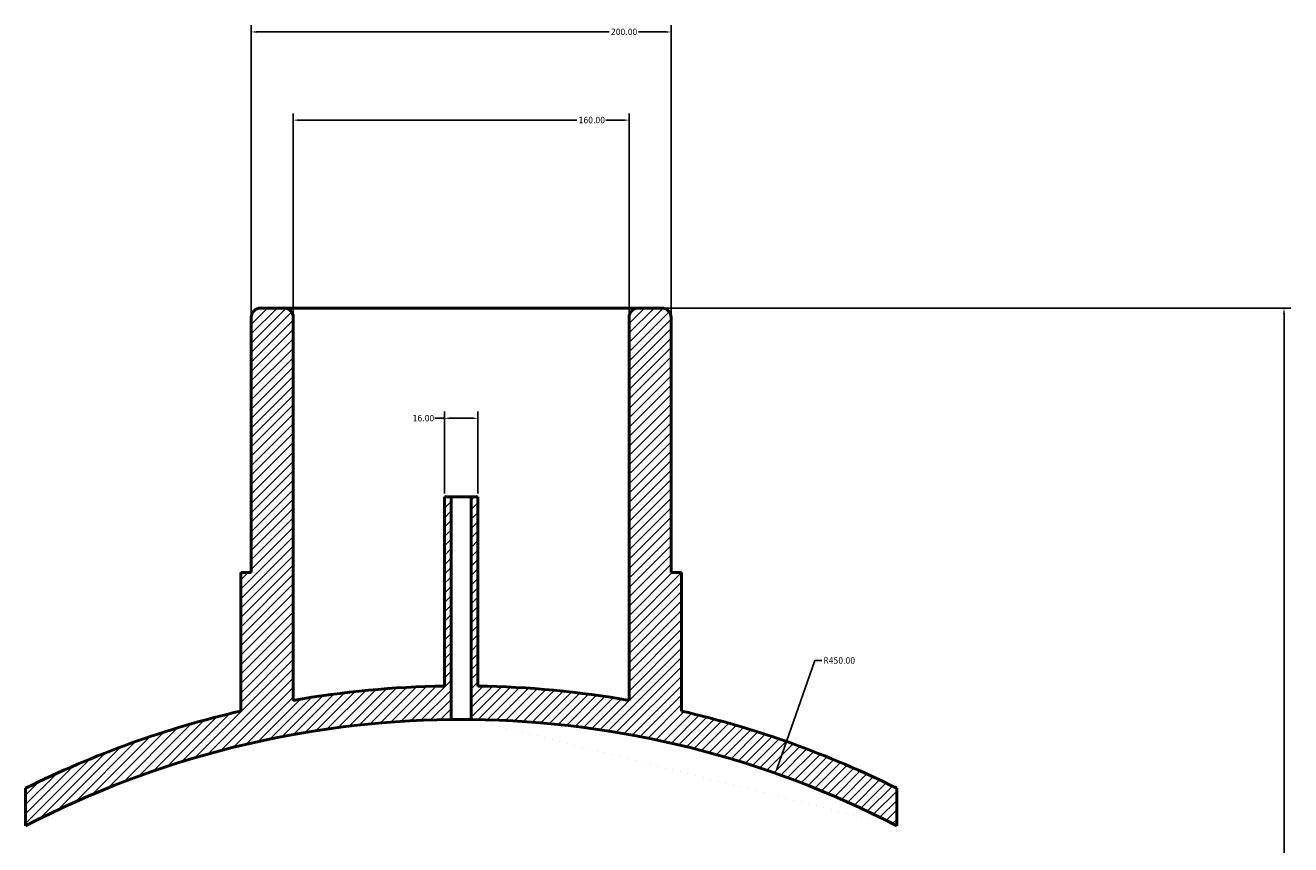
# Model space of a CAD drawing. Header units: millimetres. Extents: x -379 to 1736, y -430 to 2475.
# Tile 6 of 6: x 384 to 987, y 2085 to 2475. Entities that reach past the tile are written whole.
import ezdxf

# ---------------------------------------------------------------- set-up
doc = ezdxf.new("R2010")
doc.units = ezdxf.units.MM
for name, color, linetype, lineweight in [('Dimension (ANSI)', 7, 'Continuous', 25), ('Hatch (ANSI)', 7, 'Continuous', 18), ('Visible (ANSI)', 7, 'Continuous', 50)]:
    doc.layers.add(name, color=color, linetype=linetype, lineweight=lineweight)
doc.styles.add('Note Text (ANSI)', font='tahoma.ttf')
doc.dimstyles.new('Default - mm (ANSI)', dxfattribs={"dimtxt": 3.048, "dimasz": 2.5, "dimexe": 3.175, "dimexo": 1.6002, "dimgap": 0.8, "dimtad": 0, "dimtoh": 1, "dimrnd": 1e-08, "dimzin": 4, "dimdsep": 46, "dimtxsty": 'Note Text (ANSI)', "dimcen": 0.09, "dimdle": 10, "dimclrd": 256, "dimclre": 256, "dimclrt": 256, "dimadec": 1, "dimazin": 1, "dimtfac": 1, "dimtofl": 0, "dimtmove": 0, "dimatfit": 3, "dimfxl": 1, "dimtolj": 1, "dimtzin": 4, "dimlwd": -1, "dimlwe": -1, "dimarcsym": 0})

# ---------------------------------------------------------------- blocks, each defined once
blk = doc.blocks.new('*D7')
at = {"layer": 'Defpoints', "color": 0, "transparency": 16777216}
for p in [(691.53, 2471.76), (491.53, 2335.76), (691.53, 2335.76)]:
    blk.add_point(p, dxfattribs=at)
at = {"layer": 'Dimension (ANSI)', "transparency": 16777216}
for p, q in [((491.53, 2337.36), (491.53, 2474.94)), ((494.03, 2471.76), (662.07, 2471.76)), ((689.03, 2471.76), (675.99, 2471.76)), ((691.53, 2337.36), (691.53, 2474.94))]:
    blk.add_line(p, q, dxfattribs=at)
for points in [[(494.03, 2472.18), (494.03, 2471.35), (491.53, 2471.76)], [(689.03, 2472.18), (689.03, 2471.35), (691.53, 2471.76)]]:
    blk.add_solid(points, dxfattribs=at)
at = {"layer": 'Dimension (ANSI)', "transparency": 16777216, "insert": (662.87, 2473.35), "char_height": 3.048, "attachment_point": 1, "style": 'Note Text (ANSI)'}
blk.add_mtext('\\A1;200.00', dxfattribs=at)
blk = doc.blocks.new('*D8')
at = {"layer": 'Defpoints', "color": 0, "transparency": 16777216}
for p in [(671.53, 2429.76), (511.53, 2335.76), (671.53, 2335.76)]:
    blk.add_point(p, dxfattribs=at)
at = {"layer": 'Dimension (ANSI)', "transparency": 16777216}
for p, q in [((511.53, 2337.36), (511.53, 2432.94)), ((514.03, 2429.76), (646.69, 2429.76)), ((669.03, 2429.76), (660.37, 2429.76)), ((671.53, 2337.36), (671.53, 2432.94))]:
    blk.add_line(p, q, dxfattribs=at)
for points in [[(514.03, 2430.18), (514.03, 2429.35), (511.53, 2429.76)], [(669.03, 2430.18), (669.03, 2429.35), (671.53, 2429.76)]]:
    blk.add_solid(points, dxfattribs=at)
at = {"layer": 'Dimension (ANSI)', "transparency": 16777216, "insert": (647.49, 2431.35), "char_height": 3.048, "attachment_point": 1, "style": 'Note Text (ANSI)'}
blk.add_mtext('\\A1;160.00', dxfattribs=at)
blk = doc.blocks.new('*D9')
at = {"layer": 'Defpoints', "color": 0, "transparency": 16777216}
for p in [(599.53, 2287.74), (583.53, 2250.26), (599.53, 2250.26)]:
    blk.add_point(p, dxfattribs=at)
at = {"layer": 'Dimension (ANSI)', "transparency": 16777216}
for p, q in [((583.53, 2251.86), (583.53, 2290.91)), ((599.53, 2251.86), (599.53, 2290.91)), ((583.53, 2287.74), (579.01, 2287.74)), ((597.03, 2287.74), (586.03, 2287.74))]:
    blk.add_line(p, q, dxfattribs=at)
for points in [[(586.03, 2288.15), (586.03, 2287.32), (583.53, 2287.74)], [(597.03, 2288.15), (597.03, 2287.32), (599.53, 2287.74)]]:
    blk.add_solid(points, dxfattribs=at)
at = {"layer": 'Dimension (ANSI)', "transparency": 16777216, "insert": (568.42, 2289.32), "char_height": 3.048, "attachment_point": 1, "style": 'Note Text (ANSI)'}
blk.add_mtext('\\A1;16.00', dxfattribs=at)
blk = doc.blocks.new('*D10')
at = {"layer": 'Defpoints', "color": 0, "transparency": 16777216}
for p in [(741.17, 2118.66), (591.53, 1694.26)]:
    blk.add_point(p, dxfattribs=at)
at = {"layer": 'Dimension (ANSI)', "transparency": 16777216}
for p, q in [((760.08, 2172.3), (742, 2121.01)), ((763.32, 2172.3), (760.08, 2172.3))]:
    blk.add_line(p, q, dxfattribs=at)
blk.add_solid([(741.61, 2121.15), (742.39, 2120.87), (741.17, 2118.66)], dxfattribs=at)
at = {"layer": 'Dimension (ANSI)', "transparency": 16777216, "insert": (764.12, 2173.89), "char_height": 3.048, "attachment_point": 1, "style": 'Note Text (ANSI)'}
blk.add_mtext('\\A1;R450.00', dxfattribs=at)
blk = doc.blocks.new('*D11')
at = {"layer": 'Defpoints', "color": 0, "transparency": 16777216}
for p in [(676.03, 2340.26), (591.53, 1694.26), (983.53, 1694.26)]:
    blk.add_point(p, dxfattribs=at)
at = {"layer": 'Dimension (ANSI)', "transparency": 16777216}
for p, q in [((677.63, 2340.26), (986.71, 2340.26)), ((983.53, 2337.76), (983.53, 1913.25)), ((983.53, 1696.76), (983.53, 1899.28)), ((593.13, 1694.26), (986.71, 1694.26))]:
    blk.add_line(p, q, dxfattribs=at)
for points in [[(983.11, 2337.76), (983.95, 2337.76), (983.53, 2340.26)], [(983.11, 1696.76), (983.95, 1696.76), (983.53, 1694.26)]]:
    blk.add_solid(points, dxfattribs=at)
at = {"layer": 'Dimension (ANSI)', "transparency": 16777216, "insert": (981.94, 1900.08), "char_height": 3.048, "attachment_point": 1, "rotation": 90, "style": 'Note Text (ANSI)'}
blk.add_mtext('\\A1;646.00', dxfattribs=at)

msp = doc.modelspace()

# ---------------------------------------------------------------- hatches: boundary and pattern name
at = {"layer": 'Hatch (ANSI)'}
h = msp.add_hatch(dxfattribs=at)
h.set_pattern_fill('ANSI31', color=256, scale=25.4, style=0)
h.set_pattern_definition([(45, (0, 0), (-2.245064, 2.245064), [])])
edge = h.paths.add_edge_path()
edge.add_line((599.531, 2250.263), (596.331, 2250.263))
edge.add_line((596.331, 2250.263), (596.331, 2144.238))
edge.add_ellipse((591.531, 1694.263), major_axis=(449.974, -4.8), ratio=1, start_angle=63.152338, end_angle=90, ccw=False)
edge.add_line((799.031, 2093.567), (799.031, 2111.516))
edge.add_ellipse((591.531, 1694.263), major_axis=(-417.253, 207.5), ratio=1, start_angle=270, end_angle=283.419381)
edge.add_line((696.531, 2148.28), (696.531, 2214.263))
edge.add_line((696.531, 2214.263), (691.531, 2214.263))
edge.add_line((691.531, 2214.263), (691.531, 2335.763))
edge.add_ellipse((687.031, 2335.763), major_axis=(0, 4.5), ratio=1, start_angle=270, end_angle=360)
edge.add_line((687.031, 2340.263), (676.031, 2340.263))
edge.add_ellipse((676.031, 2335.763), major_axis=(-4.5, 0), ratio=1, start_angle=270, end_angle=360)
edge.add_line((671.531, 2335.763), (671.531, 2153.345))
edge.add_ellipse((591.531, 1694.263), major_axis=(-459.082, 80), ratio=1, start_angle=270, end_angle=278.901486)
edge.add_line((599.531, 2160.195), (599.531, 2250.263))
edge = h.paths.add_edge_path()
edge.add_line((586.731, 2250.263), (583.531, 2250.263))
edge.add_line((583.531, 2250.263), (583.531, 2160.195))
edge.add_ellipse((591.531, 1694.263), major_axis=(-465.931, -8), ratio=1, start_angle=270, end_angle=278.901486)
edge.add_line((511.531, 2153.345), (511.531, 2335.763))
edge.add_ellipse((507.031, 2335.763), major_axis=(0, 4.5), ratio=1, start_angle=270, end_angle=360)
edge.add_line((507.031, 2340.263), (496.031, 2340.263))
edge.add_ellipse((496.031, 2335.763), major_axis=(-4.5, 0), ratio=1, start_angle=270, end_angle=360)
edge.add_line((491.531, 2335.763), (491.531, 2214.263))
edge.add_line((491.531, 2214.263), (486.531, 2214.263))
edge.add_line((486.531, 2214.263), (486.531, 2148.28))
edge.add_ellipse((591.531, 1694.263), major_axis=(-454.017, -105), ratio=1, start_angle=270, end_angle=283.419381)
edge.add_line((384.031, 2111.516), (384.031, 2093.567))
edge.add_ellipse((591.531, 1694.263), major_axis=(399.304, 207.5), ratio=1, start_angle=63.152338, end_angle=90, ccw=False)
edge.add_line((586.731, 2144.238), (586.731, 2250.263))

# ---------------------------------------------------------------- linework, layer by layer
at = {"layer": 'Visible (ANSI)'}
for p, q in [((507.031, 2340.263), (496.031, 2340.263)), ((676.031, 2340.263), (507.031, 2340.263)), ((687.031, 2340.263), (676.031, 2340.263)), ((491.531, 2335.763), (491.531, 2214.263)), ((511.531, 2153.345), (511.531, 2335.763)), ((671.531, 2335.763), (671.531, 2153.345)), ((691.531, 2214.263), (691.531, 2335.763)), ((586.731, 2250.263), (583.531, 2250.263)), ((583.531, 2250.263), (583.531, 2160.195)), ((586.731, 2144.238), (586.731, 2250.263)), ((596.331, 2250.263), (586.731, 2250.263)), ((599.531, 2250.263), (596.331, 2250.263)), ((596.331, 2250.263), (596.331, 2144.238)), ((599.531, 2160.195), (599.531, 2250.263)), ((491.531, 2214.263), (486.531, 2214.263)), ((486.531, 2214.263), (486.531, 2148.28)), ((696.531, 2214.263), (691.531, 2214.263)), ((696.531, 2148.28), (696.531, 2214.263)), ((384.031, 2111.516), (384.031, 2093.567)), ((799.031, 2093.567), (799.031, 2111.516))]:
    msp.add_line(p, q, dxfattribs=at)
for centre, radius, start, end in [((496.031, 2335.763), 4.5, 90, 180), ((507.031, 2335.763), 4.5, 0, 90), ((676.031, 2335.763), 4.5, 90, 180), ((687.031, 2335.763), 4.5, 0, 90), ((591.531, 1694.263), 466, 90.983667, 99.885153), ((591.531, 1694.263), 466, 80.114847, 89.016333), ((591.531, 1694.263), 466, 103.021807, 116.441189), ((591.531, 1694.263), 466, 63.558811, 76.978193), ((591.531, 1694.263), 450, 90.611167, 117.458829), ((591.531, 1694.263), 450, 62.541171, 89.388833)]:
    msp.add_arc(centre, radius, start, end, dxfattribs=at)
msp.add_open_spline([(596.331, 2144.238), (596.331, 2144.238), (596.211, 2144.239), (595.721, 2144.244), (595.352, 2144.247), (594.499, 2144.254), (593.959, 2144.257), (592.777, 2144.262), (592.134, 2144.263), (590.929, 2144.263), (590.286, 2144.262), (589.103, 2144.257), (588.563, 2144.254), (587.711, 2144.247), (587.342, 2144.244), (586.852, 2144.239), (586.731, 2144.238), (586.731, 2144.238)], degree=3, knots=[0, 0, 0, 0, 0.1808111, 0.1808111, 0.3616222, 0.3616222, 0.5424333, 0.5424333, 0.7232443, 0.7232443, 0.9040554, 0.9040554, 1.0848665, 1.0848665, 1.2656776, 1.2656776, 1.4464887, 1.4464887, 1.4464887, 1.4464887], dxfattribs=at)

# ---------------------------------------------------------------- dimensions: what is measured, and where the dimension line sits
at = {"layer": 'Dimension (ANSI)'}
for base, p1, p2, angle, override, picture, middle in [((691.531, 2471.763), (491.531, 2335.763), (691.531, 2335.763), 180, {"dimgap": 0.8, "dimtoh": 0, "dimdec": 2, "dimtol": 0, "dimlim": 0, "dimtp": 0, "dimtm": 0, "dimtdec": 2, "dimatfit": 1}, '*D7', (669.031, 2471.763)), ((983.531, 1694.263), (676.031, 2340.263), (591.531, 1694.263), 270, {"dimgap": 0.8, "dimtoh": 0, "dimdec": 2, "dimtol": 0, "dimlim": 0, "dimtp": 0, "dimtm": 0, "dimtdec": 2, "dimatfit": 1}, '*D11', (983.531, 1906.263)), ((599.531, 2287.737), (583.531, 2250.263), (599.531, 2250.263), 180, {"dimgap": 0.8, "dimtoh": 0, "dimdec": 2, "dimtol": 0, "dimlim": 0, "dimtp": 0, "dimtm": 0, "dimtdec": 2, "dimatfit": 2}, '*D9', (573.317, 2287.737))]:
    dim = msp.add_linear_dim(base=base, p1=p1, p2=p2, angle=angle, dimstyle='Default - mm (ANSI)', override=override, dxfattribs=at)
    dim.commit()
    dim.dimension.update_dxf_attribs({"geometry": picture, "text_midpoint": middle, "dimtype": 160})
dim = msp.add_linear_dim(base=(671.531, 2429.763), p1=(511.531, 2335.763), p2=(671.531, 2335.763), dimstyle='Default - mm (ANSI)', override={"dimgap": 0.8, "dimtoh": 0, "dimdec": 2, "dimtol": 0, "dimlim": 0, "dimtp": 0, "dimtm": 0, "dimtdec": 2, "dimatfit": 1}, dxfattribs=at)
dim.commit()
dim.dimension.update_dxf_attribs({"geometry": '*D8', "text_midpoint": (653.531, 2429.763), "dimtype": 160})
dim = msp.add_radius_dim(center=(591.531, 1694.263), mpoint=(741.168, 2118.656), dimstyle='Default - mm (ANSI)', override={"dimgap": 0.8, "dimtih": 1, "dimdec": 2, "dimlfac": 1, "dimcen": 0, "dimtol": 0, "dimlim": 0, "dimtp": 0, "dimtm": 0, "dimtdec": 2}, dxfattribs=at)
dim.commit()
dim.dimension.update_dxf_attribs({"geometry": '*D10', "text_midpoint": (771.537, 2172.303), "dimtype": 164})

doc.saveas('drawing.dxf')
